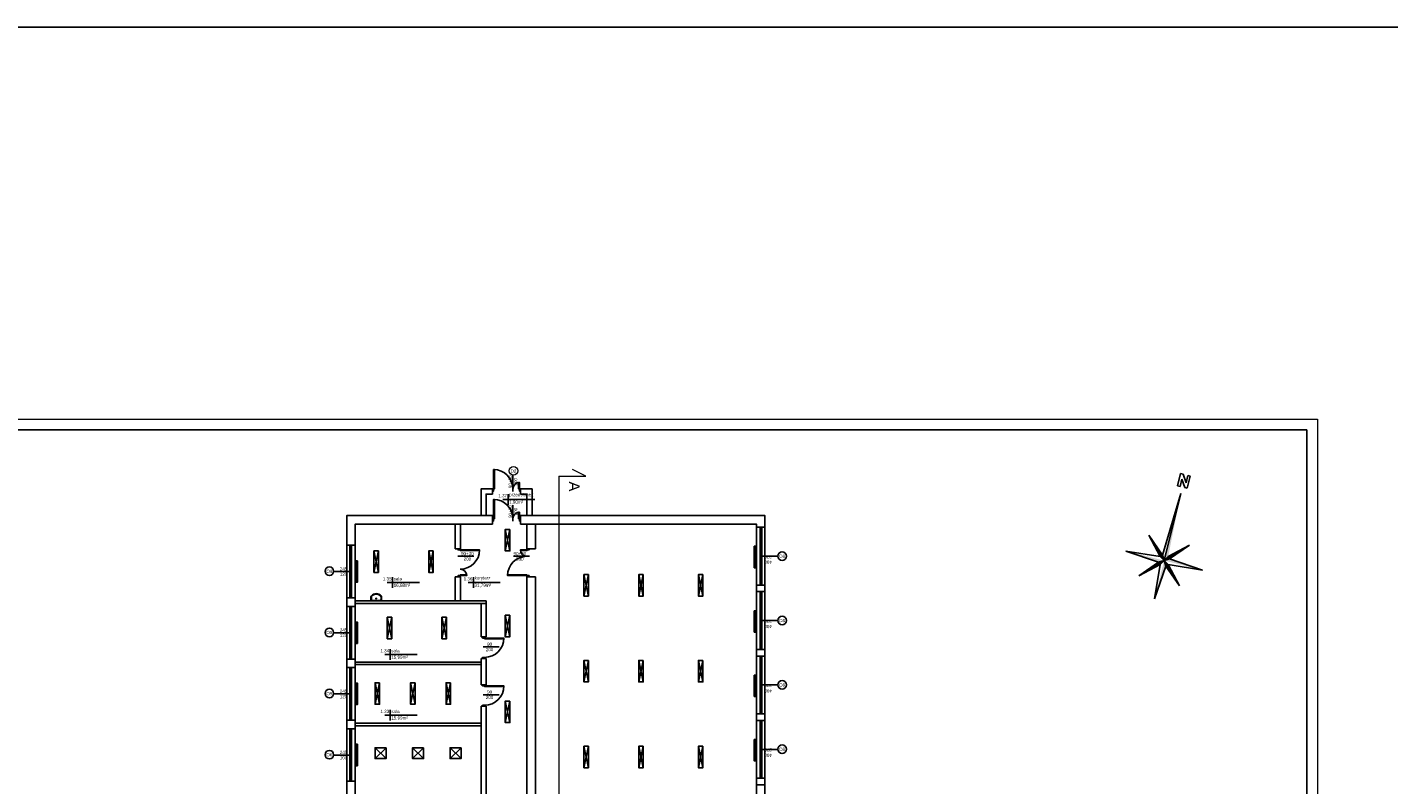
# Model space of a CAD drawing. Header units: millimetres. Extents: x 3698380 to 4312681, y 939872 to 1104488.
# Tile 21 of 93: x 3848815 to 3912305, y 1069180 to 1104488. Entities that reach past the tile are written whole.
import ezdxf
from ezdxf.enums import TextEntityAlignment as Align

# ---------------------------------------------------------------- set-up
doc = ezdxf.new("R2010")
doc.units = ezdxf.units.MM
doc.header["$LTSCALE"] = 10
doc.set_wipeout_variables(frame=1)
doc.linetypes.add('ACAD_ISO03W100', pattern=[30, 12, -18])
for name, color, linetype in [('__INST_opisy', 3, 'Continuous'), ('A_rzędne', 1, 'Continuous'), ('A_sc_istn', 252, 'Continuous'), ('A_wymiary', 1, 'Continuous')]:
    doc.layers.add(name, color=color, linetype=linetype)
doc.layers.add('okna_opis', color=92, linetype='Continuous', lineweight=15)
doc.layers.add('tabelka', color=7, linetype='Continuous', lineweight=9)
doc.styles.get("Standard").update_dxf_attribs({"font": 'arial.ttf'})
doc.linetypes.add('TRACKS', pattern='A,0.15,[130,ltypeshp.shx,S=0.25,R=0,X=0,Y=0],0.15', length=0.3)
doc.linetypes.add('ZIGZAG', pattern='A,0.0001,-0.2,[131,ltypeshp.shx,S=0.2,R=0,X=-0.2,Y=0],-0.4,[131,ltypeshp.shx,S=0.2,R=180,X=0.2,Y=0],-0.2', length=0.8001)

# ---------------------------------------------------------------- blocks, each defined once
blk = doc.blocks.new('*U462')
at = {"color": 252}
for p, q in [((-95, 20), (-100, 20)), ((-100, 15), (-97.5, 15)), ((-97.5, 15), (-97.5, 17.5)), ((-97.5, 17.5), (-95, 17.5)), ((-92.5, 17.5), (-97.5, 17.5)), ((-97.5, 17.5), (-97.5, 12.5)), ((-97.5, 12.5), (-92.5, 12.5)), ((-95, 17.5), (-95, 20)), ((140, 20), (-95, 20)), ((-92.5, 12.5), (-92.5, 17.5)), ((137.5, 17.5), (-92.5, 17.5)), ((-92.5, 15), (137.5, 15)), ((-92.5, 12.5), (137.5, 12.5)), ((-92.5, 12.5), (137.5, 12.5)), ((142.5, 17.5), (137.5, 17.5)), ((137.5, 17.5), (137.5, 12.5)), ((137.5, 12.5), (142.5, 12.5)), ((145, 20), (140, 20)), ((140, 20), (140, 17.5)), ((140, 17.5), (142.5, 17.5)), ((142.5, 17.5), (142.5, 15)), ((142.5, 12.5), (142.5, 17.5)), ((142.5, 15), (145, 15))]:
    blk.add_line(p, q, dxfattribs=at)
for points in [[(-100, 20), (-100, 15), (-97.5, 15)], [(145, 20), (145, 15), (142.5, 15)]]:
    blk.add_lwpolyline(points, dxfattribs=at)
blk = doc.blocks.new('*U259')
at = {"color": 252}
blk.add_lwpolyline([(75, 0), (0, 0)], dxfattribs=at)
for tag, p in [('H', (30, 20)), ('S', (30, -5))]:
    blk.add_attdef(tag, text='', height=15, rotation=180, dxfattribs=at).set_placement(p, align=Align.CENTER)
blk = doc.blocks.new('*U465')
at = {"color": 252}
for p, q in [((-107.5, 20), (-112.5, 20)), ((-112.5, 15), (-110, 15)), ((-110, 15), (-110, 17.5)), ((-110, 17.5), (-107.5, 17.5)), ((-105, 17.5), (-110, 17.5)), ((-110, 17.5), (-110, 12.5)), ((-110, 12.5), (-105, 12.5)), ((-107.5, 17.5), (-107.5, 20)), ((152.5, 20), (-107.5, 20)), ((-105, 12.5), (-105, 17.5)), ((150, 17.5), (-105, 17.5)), ((-105, 15), (150, 15)), ((-105, 12.5), (150, 12.5)), ((-105, 12.5), (150, 12.5)), ((155, 17.5), (150, 17.5)), ((150, 17.5), (150, 12.5)), ((150, 12.5), (155, 12.5)), ((157.5, 20), (152.5, 20)), ((152.5, 20), (152.5, 17.5)), ((152.5, 17.5), (155, 17.5)), ((155, 17.5), (155, 15)), ((155, 12.5), (155, 17.5)), ((155, 15), (157.5, 15))]:
    blk.add_line(p, q, dxfattribs=at)
for points in [[(-112.5, 20), (-112.5, 15), (-110, 15)], [(157.5, 20), (157.5, 15), (155, 15)]]:
    blk.add_lwpolyline(points, dxfattribs=at)
blk = doc.blocks.new('*U196')
blk.add_arc((0, 0), 900, 0, 90)
blk.add_wipeout([(0, 900), (35, 900), (35, 0), (0, 0)])
blk.add_wipeout([(0, 900), (35, 900), (35, 0), (0, 0)])
blk.add_wipeout([(0, 900), (35, 900), (35, 0), (0, 0)])
for points in [[(35, 900), (35, 0), (0, 0), (0, 900)], [(-50, -100), (0, -100), (0, 0), (-50, 0)]]:
    blk.add_lwpolyline(points, close=True)
blk = doc.blocks.new('*U192')
blk.add_arc((0, 0), 300, 0, 90)
blk.add_wipeout([(0, 300), (35, 300), (35, 0), (0, 0)])
blk.add_wipeout([(0, 300), (35, 300), (35, 0), (0, 0)])
blk.add_wipeout([(0, 300), (35, 300), (35, 0), (0, 0)])
for points in [[(-50, -100), (0, -100), (0, 0), (-50, 0)], [(35, 300), (35, 0), (0, 0), (0, 300)]]:
    blk.add_lwpolyline(points, close=True)
blk = doc.blocks.new('*U338')
at = {"color": 252}
blk.add_lwpolyline([(75, 0), (0, 0)], dxfattribs=at)
for tag, p in [('S', (30, 5)), ('H', (30, -20))]:
    blk.add_attdef(tag, text='', height=15, dxfattribs=at).set_placement(p, align=Align.CENTER)
blk = doc.blocks.new('*U208')
blk.add_arc((0, 0), 300, 0, 90)
blk.add_wipeout([(0, 300), (35, 300), (35, 0), (0, 0)])
blk.add_wipeout([(0, 300), (35, 300), (35, 0), (0, 0)])
blk.add_wipeout([(0, 300), (35, 300), (35, 0), (0, 0)])
for points in [[(-50, -100), (0, -100), (0, 0), (-50, 0)], [(35, 300), (35, 0), (0, 0), (0, 300)]]:
    blk.add_lwpolyline(points, close=True)
blk = doc.blocks.new('*U207')
blk.add_arc((0, 0), 900, 0, 90)
blk.add_wipeout([(0, 900), (35, 900), (35, 0), (0, 0)])
blk.add_wipeout([(0, 900), (35, 900), (35, 0), (0, 0)])
blk.add_wipeout([(0, 900), (35, 900), (35, 0), (0, 0)])
for points in [[(35, 900), (35, 0), (0, 0), (0, 900)], [(-50, -100), (0, -100), (0, 0), (-50, 0)]]:
    blk.add_lwpolyline(points, close=True)
blk = doc.blocks.new('*U469')
at = {"color": 252}
for points in [[(35, 900), (35, 0), (0, 0), (0, 900)], [(-50, -100), (0, -100), (0, 0), (-50, 0)], [(950, 0), (950, -100), (900, -100), (900, 0)]]:
    blk.add_lwpolyline(points, close=True, dxfattribs=at)
blk.add_arc((0, 0), 900, 0, 90, dxfattribs=at)
blk = doc.blocks.new('A$C06B75830')
blk.add_lwpolyline([(-72.7, 30), (-94.5, 30), (-94.5, -30), (-73.8, -30)])
blk.add_lwpolyline([(-81, -27), (-73.8, -27, 0.181953), (-68.1, -24.8, 0.455925), (-68.3, 25.1, 0.203273), (-74.3, 27), (-85.8, 27, 0.340204), (-91.5, 22.6), (-91.5, -22.6, 0.429071), (-86.9, -27)], format="xyb", close=True)
blk.add_lwpolyline([(-87.4, -30, 0.01945), (-86.8, -30), (-81, -30), (-73.8, -30, 0.181953), (-66.1, -27.1, 0.455925), (-66.4, 27.4, 0.199786), (-74.5, 30), (-85.8, 30)], format="xyb")
blk.add_circle((-81.5, -0.2), 2.32)
blk = doc.blocks.new('StrzaPN7')
at = {"layer": 'A_rzędne', "color": 0, "linetype": 'ByBlock', "lineweight": -2}
for p, q in [((-2.5, 38.38), (-2.5, 44.68)), ((-2.5, 44.68), (-1.24, 44.68)), ((-1.24, 44.68), (1.28, 40.9)), ((1.28, 38.38), (-1.24, 42.16)), ((-1.24, 42.16), (-1.24, 38.38)), ((1.28, 40.9), (1.28, 44.68)), ((1.28, 44.68), (2.54, 44.68)), ((2.54, 44.68), (2.54, 38.38)), ((-1.24, 38.38), (-2.5, 38.38)), ((0, 35), (-1.5, 2.5)), ((0, 0), (0, 35)), ((2.54, 38.38), (1.28, 38.38)), ((0, 0), (-10.61, 10.61)), ((-10.61, 10.61), (-1.5, 2.5)), ((-10.61, 10.61), (-2.5, 1.5)), ((0, 0), (-10.61, 10.61)), ((0, 0), (10.61, 10.61)), ((0, 0), (10.61, 10.61)), ((10.61, 10.61), (1.5, 2.5)), ((10.61, 10.61), (2.5, 1.5)), ((-2.5, 1.5), (-20, 0)), ((-2.5, -1.5), (-20, 0)), ((0, 0), (-10.61, -10.61)), ((0, 0), (-10.61, -10.61)), ((-2.5, 1.5), (0, 0)), ((-2.5, -1.5), (0, 0)), ((-2.5, -1.5), (0, 0)), ((-1.5, 2.5), (0, 0)), ((-1.5, 2.5), (0, 0)), ((-1.5, 2.5), (0, 0)), ((-1.5, -2.5), (0, 0)), ((1.5, 2.5), (0, 0)), ((2.5, 1.5), (0, 0)), ((2.5, 1.5), (0, 0)), ((2.5, -1.5), (0, 0)), ((0, 0), (10.61, -10.61)), ((0, 0), (10.61, -10.61)), ((1.5, -2.5), (0, 0)), ((1.5, -2.5), (0, 0)), ((0, 0), (0, 0)), ((0, 0), (0, 0)), ((0, 0), (0, 0)), ((0, 0), (0, 0)), ((0, 0), (0, 0)), ((0, 0), (0, 0)), ((0, 0), (0, 0)), ((0, 0), (0, 0)), ((0, 0), (0, 0)), ((0, 0), (0, 0)), ((0, 0), (0, 0)), ((0, 0), (0, 0)), ((0, 0), (0, 0)), ((0, 0), (0, 0)), ((0, 0), (0, 0)), ((0, 0), (0, 0)), ((2.5, 1.5), (20, 0)), ((2.5, -1.5), (20, 0)), ((-10.61, -10.61), (-2.5, -1.5)), ((-10.61, -10.61), (-1.5, -2.5)), ((-1.5, -2.5), (0, -20)), ((1.5, -2.5), (0, -20)), ((10.61, -10.61), (1.5, -2.5)), ((10.61, -10.61), (2.5, -1.5))]:
    blk.add_line(p, q, dxfattribs=at)
for points in [[(0, 0), (0, 35), (1.5, 2.5)], [(-10.61, 10.61), (0, 0), (-1.5, 2.5)], [(10.61, 10.61), (0, 0), (2.5, 1.5)], [(-20, 0), (0, 0), (-2.5, -1.5)], [(-10.61, -10.61), (0, 0), (-2.5, -1.5)], [(20, 0), (0, 0), (2.5, 1.5)], [(0, -20), (0, 0), (1.5, -2.5)], [(10.61, -10.61), (0, 0), (1.5, -2.5)]]:
    blk.add_solid(points, dxfattribs=at)
blk = doc.blocks.new('d')
at = {"color": 252, "lineweight": 9}
blk.add_line((3747510.58, 823353.19), (3747510.58, 775173.19), dxfattribs=at)
at = {"layer": 'A_sc_istn', "color": 252, "lineweight": 9}
for p, q in [((3748760.58, 823353.19), (3748135.58, 823668.19)), ((3747510.58, 823353.19), (3748760.58, 823353.19))]:
    blk.add_line(p, q, dxfattribs=at)
at = {"layer": 'A_sc_istn', "color": 252}
for points in [[(3743874.74, 821527.02), (3743874.74, 822767.02), (3744414.74, 822767.02)], [(3744114.74, 821527.02), (3744114.74, 822527.02), (3744414.74, 822527.02)], [(3744414.74, 822527.02), (3744414.74, 822767.02)], [(3745714.74, 822767.02), (3746254.74, 822767.02), (3746254.74, 821527.02)], [(3745714.74, 822527.02), (3745714.74, 822767.02)], [(3745714.74, 822527.02), (3746014.74, 822527.02), (3746014.74, 821527.02)], [(3744014.74, 798327.02), (3744014.74, 802727.02), (3737614.74, 802727.02), (3737614.74, 821527.02), (3744414.74, 821527.02)], [(3744414.74, 798327.02), (3744414.74, 803127.02), (3738014.74, 803127.02), (3738014.74, 821127.02), (3744414.74, 821127.02)], [(3742674.74, 819975.46), (3742674.74, 821127.02)], [(3742914.74, 819975.46), (3742914.74, 821127.02)], [(3744414.74, 821127.02), (3744414.74, 821527.02)], [(3745714.74, 821527.02), (3757114.74, 821527.02), (3757114.74, 802727.02), (3755914.74, 802727.02), (3755914.74, 802327.02), (3762014.74, 802327.02), (3762014.74, 795627.02), (3759114.74, 795627.02), (3759114.74, 793727.02), (3776514.74, 793727.02), (3776514.74, 786472.02)], [(3745714.74, 821127.02), (3745714.74, 821527.02)], [(3745714.74, 821127.02), (3756714.74, 821127.02), (3756714.74, 803127.02), (3755514.74, 803127.02), (3755514.74, 801927.02), (3761614.74, 801927.02), (3761614.74, 796027.02), (3758714.74, 796027.02), (3758714.74, 793327.02), (3776114.74, 793327.02), (3776114.74, 786472.02)], [(3746014.74, 819975.46), (3746014.74, 821127.02)], [(3746414.74, 819975.46), (3746414.74, 821127.02)], [(3756714.74, 820977.02), (3757114.74, 820977.02)], [(3745007.45, 820877.71), (3745219.58, 819877.71)], [(3745007.45, 819877.71), (3745219.58, 820877.71)], [(3737614.74, 820137.02), (3738014.74, 820137.02)], [(3738879.73, 819877.55), (3739091.86, 818877.55)], [(3738879.73, 818877.55), (3739091.86, 819877.55)], [(3741435.93, 819877.55), (3741648.06, 818877.55)], [(3741435.93, 818877.55), (3741648.06, 819877.55)], [(3741003.1, 818398.74), (3739503.1, 818398.74)], [(3739753.1, 818648.74), (3739753.1, 818148.74)], [(3742674.74, 817547.02), (3742674.74, 818675.46)], [(3742914.74, 817547.02), (3742914.74, 818675.46)], [(3746014.74, 803127.02), (3746014.74, 818675.46)], [(3746414.74, 803127.02), (3746414.74, 818675.46)], [(3748674.26, 818772.57), (3748886.39, 817772.57)], [(3748674.26, 817772.57), (3748886.39, 818772.57)], [(3751230.46, 818772.57), (3751442.59, 817772.57)], [(3751230.46, 817772.57), (3751442.59, 818772.57)], [(3754013.41, 818772.57), (3754225.54, 817772.57)], [(3754013.41, 817772.57), (3754225.54, 818772.57)], [(3756714.74, 818277.02), (3757114.74, 818277.02)], [(3756714.74, 817977.02), (3757114.74, 817977.02)], [(3737614.74, 817687.02), (3738014.74, 817687.02)], [(3737614.74, 817287.02), (3738014.74, 817287.02)], [(3744114.74, 817547.02), (3738014.74, 817547.02)], [(3744114.74, 817427.02), (3738014.74, 817427.02)], [(3743874.74, 815864.54), (3743874.74, 817427.02)], [(3744114.74, 817427.02), (3744114.74, 817547.02)], [(3744114.74, 815864.54), (3744114.74, 817427.02)], [(3739499.56, 816781.3), (3739711.69, 815781.3)], [(3739499.56, 815781.3), (3739711.69, 816781.3)], [(3742055.75, 816781.3), (3742267.88, 815781.3)], [(3742055.75, 815781.3), (3742267.88, 816781.3)], [(3745007.45, 816877.71), (3745219.58, 815877.71)], [(3745007.45, 815877.71), (3745219.58, 816877.71)], [(3744114.74, 815864.54), (3743874.74, 815864.54)], [(3739641.72, 815296.79), (3739641.72, 814796.79)], [(3756714.74, 815277.02), (3757114.74, 815277.02)], [(3737614.74, 814837.02), (3738014.74, 814837.02)], [(3743874.74, 814697.02), (3738014.74, 814697.02)], [(3743874.74, 814577.02), (3738014.74, 814577.02)], [(3740891.72, 815046.79), (3739391.72, 815046.79)], [(3743874.74, 813635.4), (3743874.74, 814864.54)], [(3744114.74, 814864.54), (3743874.74, 814864.54)], [(3744114.74, 813635.4), (3744114.74, 814864.54)], [(3748674.26, 814772.57), (3748886.39, 813772.57)], [(3748674.26, 813772.57), (3748886.39, 814772.57)], [(3751230.46, 814772.57), (3751442.59, 813772.57)], [(3751230.46, 813772.57), (3751442.59, 814772.57)], [(3754013.41, 814772.57), (3754225.54, 813772.57)], [(3754013.41, 813772.57), (3754225.54, 814772.57)], [(3756714.74, 814977.02), (3757114.74, 814977.02)], [(3737614.74, 814437.02), (3738014.74, 814437.02)], [(3738934.39, 813732.15), (3739146.53, 812732.15)], [(3738934.39, 812732.15), (3739146.53, 813732.15)], [(3740590.59, 813732.15), (3740802.72, 812732.15)], [(3740590.59, 812732.15), (3740802.72, 813732.15)], [(3742246.78, 813732.15), (3742458.92, 812732.15)], [(3742246.78, 812732.15), (3742458.92, 813732.15)], [(3744114.74, 813635.4), (3743874.74, 813635.4)], [(3745007.45, 812877.71), (3745219.58, 811877.71)], [(3745007.45, 811877.71), (3745219.58, 812877.71)], [(3740891.72, 812218.3), (3739391.72, 812218.3)], [(3739641.72, 812468.3), (3739641.72, 811968.3)], [(3743874.74, 805117.27), (3743874.74, 812635.4)], [(3744114.74, 812635.4), (3743874.74, 812635.4)], [(3744114.74, 805117.27), (3744114.74, 812635.4)], [(3756714.74, 812277.02), (3757114.74, 812277.02)], [(3737614.74, 811987.02), (3738014.74, 811987.02)], [(3737614.74, 811587.02), (3738014.74, 811587.02)], [(3743874.74, 811847.02), (3738014.74, 811847.02)], [(3743874.74, 811727.02), (3738014.74, 811727.02)], [(3756714.74, 811977.02), (3757114.74, 811977.02)], [(3748674.26, 810772.57), (3748886.39, 809772.57)], [(3748674.26, 809772.57), (3748886.39, 810772.57)], [(3751230.46, 810772.57), (3751442.59, 809772.57)], [(3751230.46, 809772.57), (3751442.59, 810772.57)], [(3754013.41, 810772.57), (3754225.54, 809772.57)], [(3754013.41, 809772.57), (3754225.54, 810772.57)], [(3738934.39, 810698.1), (3739446.53, 810198.1)], [(3738934.39, 810198.1), (3739446.53, 810698.1)], [(3740684.39, 810698.1), (3741196.53, 810198.1)], [(3740684.39, 810198.1), (3741196.53, 810698.1)], [(3742434.39, 810698.1), (3742946.53, 810198.1)], [(3742434.39, 810198.1), (3742946.53, 810698.1)], [(3737614.74, 809137.02), (3738014.74, 809137.02)], [(3756714.74, 809277.02), (3757114.74, 809277.02)], [(3756714.74, 808977.02), (3757114.74, 808977.02)]]:
    blk.add_lwpolyline(points, dxfattribs=at)
for points in [[(3745219.58, 820877.71), (3745219.58, 819877.71), (3745007.45, 819877.71), (3745007.45, 820877.71)], [(3739091.86, 819877.55), (3739091.86, 818877.55), (3738879.73, 818877.55), (3738879.73, 819877.55)], [(3741648.06, 819877.55), (3741648.06, 818877.55), (3741435.93, 818877.55), (3741435.93, 819877.55)], [(3756614.74, 820091.16), (3756614.74, 819091.16), (3756714.74, 819091.16), (3756714.74, 820091.16)], [(3738014.74, 819412.02), (3738014.74, 818412.02), (3738114.74, 818412.02), (3738114.74, 819412.02)], [(3748886.39, 818772.57), (3748886.39, 817772.57), (3748674.26, 817772.57), (3748674.26, 818772.57)], [(3751442.59, 818772.57), (3751442.59, 817772.57), (3751230.46, 817772.57), (3751230.46, 818772.57)], [(3754225.54, 818772.57), (3754225.54, 817772.57), (3754013.41, 817772.57), (3754013.41, 818772.57)], [(3738014.74, 816562.02), (3738014.74, 815562.02), (3738114.74, 815562.02), (3738114.74, 816562.02)], [(3739711.69, 816781.3), (3739711.69, 815781.3), (3739499.56, 815781.3), (3739499.56, 816781.3)], [(3742267.88, 816781.3), (3742267.88, 815781.3), (3742055.75, 815781.3), (3742055.75, 816781.3)], [(3745219.58, 816877.71), (3745219.58, 815877.71), (3745007.45, 815877.71), (3745007.45, 816877.71)], [(3756614.74, 817091.16), (3756614.74, 816091.16), (3756714.74, 816091.16), (3756714.74, 817091.16)], [(3748886.39, 814772.57), (3748886.39, 813772.57), (3748674.26, 813772.57), (3748674.26, 814772.57)], [(3751442.59, 814772.57), (3751442.59, 813772.57), (3751230.46, 813772.57), (3751230.46, 814772.57)], [(3754225.54, 814772.57), (3754225.54, 813772.57), (3754013.41, 813772.57), (3754013.41, 814772.57)], [(3756614.74, 814091.16), (3756614.74, 813091.16), (3756714.74, 813091.16), (3756714.74, 814091.16)], [(3738014.74, 813712.02), (3738014.74, 812712.02), (3738114.74, 812712.02), (3738114.74, 813712.02)], [(3739146.53, 813732.15), (3739146.53, 812732.15), (3738934.39, 812732.15), (3738934.39, 813732.15)], [(3740802.72, 813732.15), (3740802.72, 812732.15), (3740590.59, 812732.15), (3740590.59, 813732.15)], [(3742458.92, 813732.15), (3742458.92, 812732.15), (3742246.78, 812732.15), (3742246.78, 813732.15)], [(3745219.58, 812877.71), (3745219.58, 811877.71), (3745007.45, 811877.71), (3745007.45, 812877.71)], [(3738014.74, 810862.02), (3738014.74, 809862.02), (3738114.74, 809862.02), (3738114.74, 810862.02)], [(3748886.39, 810772.57), (3748886.39, 809772.57), (3748674.26, 809772.57), (3748674.26, 810772.57)], [(3751442.59, 810772.57), (3751442.59, 809772.57), (3751230.46, 809772.57), (3751230.46, 810772.57)], [(3754225.54, 810772.57), (3754225.54, 809772.57), (3754013.41, 809772.57), (3754013.41, 810772.57)], [(3756614.74, 811091.16), (3756614.74, 810091.16), (3756714.74, 810091.16), (3756714.74, 811091.16)], [(3739446.53, 810698.1), (3739446.53, 810198.1), (3738934.39, 810198.1), (3738934.39, 810698.1)], [(3741196.53, 810698.1), (3741196.53, 810198.1), (3740684.39, 810198.1), (3740684.39, 810698.1)], [(3742946.53, 810698.1), (3742946.53, 810198.1), (3742434.39, 810198.1), (3742434.39, 810698.1)]]:
    blk.add_lwpolyline(points, close=True, dxfattribs=at)
at = {"layer": 'A_sc_istn', "color": 252, "linetype": 'ZIGZAG', "ltscale": 20}
for points in [[(3756664.74, 820091.16), (3756664.74, 819091.16)], [(3756664.74, 817091.16), (3756664.74, 816091.16)], [(3756664.74, 814091.16), (3756664.74, 813091.16)], [(3756664.74, 811091.16), (3756664.74, 810091.16)]]:
    blk.add_lwpolyline(points, dxfattribs=at)
at = {"layer": 'A_sc_istn', "color": 252, "linetype": 'TRACKS', "ltscale": 20}
for points in [[(3738064.74, 819412.02), (3738064.74, 818412.02)], [(3738064.74, 816562.02), (3738064.74, 815562.02)], [(3738064.74, 813712.02), (3738064.74, 812712.02)], [(3738064.74, 810862.02), (3738064.74, 809862.02)]]:
    blk.add_lwpolyline(points, dxfattribs=at)
at = {"layer": 'A_sc_istn', "color": 252}
for centre in [(3757914.59, 819633.69), (3736803.02, 818927.86), (3757914.59, 816633.69), (3736803.02, 816077.86), (3736803.02, 813227.86), (3757914.59, 813633.69), (3757914.59, 810633.69), (3736803.02, 810377.86)]:
    blk.add_circle(centre, 200, dxfattribs=at)
at = {"layer": 'A_rzędne', "color": 252, "ltscale": 0.5, "xscale": 92.16000000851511, "yscale": 92.16000000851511, "zscale": 92.16000000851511, "rotation": 346.0405503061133}
blk.add_blockref('StrzaPN7', (3775729.26, 819426.1), dxfattribs=at)
at = {"layer": 'A_sc_istn', "color": 252}
for name, p, xscale, yscale, zscale, rotation in [('*U465', (3756764.71, 819402.02), -10, 10, 10, 270), ('*U462', (3737964.71, 818687.02), 10, 10, 10, 90), ('A$C06B75830', (3738987.07, 818334.55), -8.333333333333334, 8.333333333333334, 8.333333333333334, 270.0000000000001), ('*U465', (3756764.71, 816402.02), -10, 10, 10, 270), ('*U462', (3737964.71, 815837.02), 10, 10, 10, 90), ('*U465', (3756764.71, 813402.02), -10, 10, 10, 270), ('*U462', (3737964.71, 812987.02), 10, 10, 10, 90), ('*U462', (3737964.71, 810137.02), 10, 10, 10, 90), ('*U465', (3756764.71, 810402.02), -10, 10, 10, 270)]:
    blk.add_blockref(name, p, dxfattribs=dict(at, xscale=xscale, yscale=yscale, zscale=zscale, rotation=rotation))
at = {"layer": 'A_sc_istn', "color": 252, "linetype": 'ACAD_ISO03W100'}
ref = blk.add_blockref('*U259', (3756964.7, 819627.02), dxfattribs=dict(at, xscale=-10, yscale=10, zscale=10, rotation=180))
ref.add_attrib('S', '270', dxfattribs={"layer": '0', "color": 252, "height": 150, "rotation": 180}).set_placement((3757264.7, 819677.02), align=Align.CENTER)
ref.add_attrib('H', '400', dxfattribs={"layer": '0', "color": 252, "height": 150, "rotation": 180}).set_placement((3757264.7, 819427.02), align=Align.CENTER)
at = {"layer": 'A_sc_istn', "color": 252, "linetype": 'ACAD_ISO03W100', "xscale": 10, "yscale": 10, "zscale": 10, "rotation": 180}
for p, values in [((3737764.72, 818912.02), {'S': '245', 'H': '120'}), ((3737764.72, 816062.02), {'S': '245', 'H': '120'}), ((3737764.72, 813212.02), {'S': '245', 'H': '120'}), ((3737764.72, 810362.02), {'S': '245', 'H': '100'})]:
    blk.add_blockref('*U259', p, dxfattribs=at).add_auto_attribs(values)
at = {"layer": 'A_sc_istn', "color": 252, "linetype": 'ACAD_ISO03W100'}
ref = blk.add_blockref('*U259', (3756964.7, 816627.02), dxfattribs=dict(at, xscale=-10, yscale=10, zscale=10, rotation=180))
ref.add_attrib('S', '270', dxfattribs={"layer": '0', "color": 252, "height": 150, "rotation": 180}).set_placement((3757264.7, 816677.02), align=Align.CENTER)
ref.add_attrib('H', '400', dxfattribs={"layer": '0', "color": 252, "height": 150, "rotation": 180}).set_placement((3757264.7, 816427.02), align=Align.CENTER)
at = {"layer": 'A_sc_istn', "color": 252, "rotation": 270}
for p in [(3744044.74, 815814.54), (3744044.74, 813585.4)]:
    blk.add_blockref('*U469', p, dxfattribs=at)
at = {"layer": 'A_sc_istn', "color": 252, "linetype": 'ACAD_ISO03W100', "xscale": 10, "yscale": 10, "zscale": 10}
for p in [(3743975.08, 815403.25), (3743975.08, 813174.11)]:
    blk.add_blockref('*U338', p, dxfattribs=at).add_auto_attribs({'S': '90', 'H': '200'})
at = {"layer": 'A_sc_istn', "color": 252, "linetype": 'ACAD_ISO03W100'}
ref = blk.add_blockref('*U259', (3756964.7, 813627.02), dxfattribs=dict(at, xscale=-10, yscale=10, zscale=10, rotation=180))
ref.add_attrib('S', '270', dxfattribs={"layer": '0', "color": 252, "height": 150, "rotation": 180}).set_placement((3757264.7, 813677.02), align=Align.CENTER)
ref.add_attrib('H', '400', dxfattribs={"layer": '0', "color": 252, "height": 150, "rotation": 180}).set_placement((3757264.7, 813427.02), align=Align.CENTER)
ref = blk.add_blockref('*U259', (3756964.7, 810627.02), dxfattribs=dict(at, xscale=-10, yscale=10, zscale=10, rotation=180))
ref.add_attrib('S', '270', dxfattribs={"layer": '0', "color": 252, "height": 150, "rotation": 180}).set_placement((3757264.7, 810677.02), align=Align.CENTER)
ref.add_attrib('H', '400', dxfattribs={"layer": '0', "color": 252, "height": 150, "rotation": 180}).set_placement((3757264.7, 810427.02), align=Align.CENTER)
at = {"layer": 'A_sc_istn', "color": 252, "lineweight": 9, "insert": (3748476.27, 822648.19), "char_height": 500, "attachment_point": 3, "rotation": 270}
blk.add_mtext_dynamic_manual_height_columns('A', width=152.5, gutter_width=1, heights=[0], dxfattribs=at)
at = {"layer": 'A_sc_istn', "color": 252, "char_height": 300}
for s, insert, attachment_point in [('{\\H0.5x;O8}', (3757774.88, 819553.72), 7), ('{\\H0.5x;O9}', (3736663.31, 818847.9), 7), ('{\\H0.5x;1.35}', (3739703.1, 818498.74), 9), ('{\\H0.5x;sala }', (3739803.1, 818498.74), 7), ('{\\H0.5x;16,68m²}', (3739803.1, 818348.74), 1), ('{\\H0.5x;31,79m²}', (3743573.41, 818348.74), 1), ('{\\H0.5x;korytarz}', (3743573.41, 818498.74), 7), ('{\\H0.5x;O8}', (3757774.88, 816553.72), 7), ('{\\H0.5x;O9}', (3736663.31, 815997.9), 7), ('{\\H0.5x;1.34}', (3739591.72, 815146.79), 9), ('{\\H0.5x;sala }', (3739691.72, 815146.79), 7), ('{\\H0.5x;15,99m²}', (3739691.72, 814996.79), 1), ('{\\H0.5x;O9}', (3736663.31, 813147.9), 7), ('{\\H0.5x;O8}', (3757774.88, 813553.72), 7), ('{\\H0.5x;1.33}', (3739591.72, 812318.3), 9), ('{\\H0.5x;sala }', (3739691.72, 812318.3), 7), ('{\\H0.5x;15,99m²}', (3739691.72, 812168.3), 1), ('{\\H0.5x;O6}', (3736663.31, 810297.9), 7), ('{\\H0.5x;O8}', (3757774.88, 810553.72), 7)]:
    blk.add_mtext_dynamic_manual_height_columns(s, width=232.5953, gutter_width=12.5, heights=[0], dxfattribs=dict(at, insert=insert, attachment_point=attachment_point))
at = {"layer": 'A_sc_istn', "color": 252}
for p in [(3744464.74, 822767.02), (3744464.74, 821377.02)]:
    blk.add_blockref('*U196', p, dxfattribs=at)
at = {"layer": 'A_sc_istn', "color": 252, "xscale": -1, "rotation": 270}
blk.add_blockref('*U208', (3742909.68, 818725.46), dxfattribs=at)
at = {"layer": 'A_sc_istn', "color": 252, "rotation": 89.99999999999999}
blk.add_blockref('*U196', (3746014.74, 818725.46), dxfattribs=at)
at = {"layer": 'A_sc_istn', "color": 252}
for points in [[(3746388.1, 822278), (3744888.1, 822278)], [(3742674.74, 818675.46), (3742914.74, 818675.46)], [(3744773.41, 818398.74), (3743273.41, 818398.74)], [(3743523.41, 818648.74), (3743523.41, 818148.74)], [(3746014.74, 818675.46), (3746414.74, 818675.46)]]:
    blk.add_lwpolyline(points, dxfattribs=at)
at = {"layer": 'okna_opis', "color": 252}
blk.add_circle((3745393.94, 823603.43), 200, dxfattribs=at)
at = {"layer": 'A_sc_istn', "color": 252, "xscale": -1}
for p in [(3745664.74, 822767.02), (3745664.74, 821377.02)]:
    blk.add_blockref('*U192', p, dxfattribs=at)
at = {"layer": 'A_sc_istn', "color": 252, "rotation": 270}
blk.add_blockref('*U207', (3742909.68, 819925.46), dxfattribs=at)
at = {"layer": 'A_sc_istn', "color": 252, "xscale": -1, "rotation": 90}
blk.add_blockref('*U192', (3746014.74, 819925.46), dxfattribs=at)
at = {"layer": 'A_sc_istn', "color": 252, "char_height": 300}
for s, insert, attachment_point in [('{\\H0.5x;D2}', (3745254.23, 823523.46), 7), ('{\\H0.5x;1,90m²}', (3745188.1, 822228), 1), ('{\\H0.5x;1.36}', (3743473.41, 818498.74), 9)]:
    blk.add_mtext_dynamic_manual_height_columns(s, width=232.5953, gutter_width=12.5, heights=[0], dxfattribs=dict(at, insert=insert, attachment_point=attachment_point))
at = {"layer": 'A_sc_istn', "color": 252}
for points in [[(3745138.1, 822528), (3745138.1, 822028)], [(3742674.74, 819975.46), (3742914.74, 819975.46)], [(3746014.74, 819975.46), (3746414.74, 819975.46)]]:
    blk.add_lwpolyline(points, dxfattribs=at)
at = {"layer": 'A_sc_istn', "color": 252, "xscale": 10, "yscale": 10, "zscale": 10, "rotation": 270}
for p in [(3745364.74, 823397.02), (3745364.74, 822007.02)]:
    blk.add_blockref('*U259', p, dxfattribs=at).add_auto_attribs({'S': '90+30', 'H': '200'})
at = {"layer": 'A_sc_istn', "color": 252}
ref = blk.add_blockref('*U338', (3743539.68, 819625.46), dxfattribs=dict(at, xscale=-10, yscale=10, zscale=10))
ref.add_attrib('S', '90+30', dxfattribs={"layer": '0', "color": 252, "height": 150}).set_placement((3743239.68, 819675.46), align=Align.CENTER)
ref.add_attrib('H', '200', dxfattribs={"layer": '0', "color": 252, "height": 150}).set_placement((3743239.68, 819425.46), align=Align.CENTER)
at = {"layer": 'A_sc_istn', "color": 252, "xscale": 10, "yscale": 10, "zscale": 10}
blk.add_blockref('*U338', (3745384.74, 819625.46), dxfattribs=at).add_auto_attribs({'S': '90+30', 'H': '200'})
at = {"layer": 'A_sc_istn', "color": 252, "char_height": 300}
for s, insert, attachment_point in [('{\\H0.5x;1.37}', (3745088.1, 822378), 9), ('{\\H0.5x;przedsionek}', (3745188.1, 822378), 7)]:
    blk.add_mtext_dynamic_manual_height_columns(s, width=232.5953, gutter_width=12.5, heights=[0], dxfattribs=dict(at, insert=insert, attachment_point=attachment_point))

msp = doc.modelspace()

# ---------------------------------------------------------------- block references
at = {"layer": 'A_wymiary'}
msp.add_blockref('d', (126100, 260203), dxfattribs=at)

# ---------------------------------------------------------------- next in the draw order: linework, layer by layer
at = {"layer": '__INST_opisy', "ltscale": 2}
msp.add_lwpolyline([(3800629, 1104488), (4262010, 1104488), (4262010, 939872), (3800629, 939872)], close=True, dxfattribs=at)
at = {"layer": 'DEFPOINTS'}
msp.add_lwpolyline([(3819480, 1027322), (3819480, 1085722), (3908480, 1085722), (3908480, 1027322)], close=True, dxfattribs=at)
at = {"layer": 'tabelka'}
for points in [[(3818980, 1026822), (3818980, 1086222), (3908980, 1086222), (3908980, 1026822)], [(3821480, 1027322), (3821480, 1085722), (3908480, 1085722), (3908480, 1027322)]]:
    msp.add_lwpolyline(points, close=True, dxfattribs=at)

doc.saveas('drawing.dxf')
